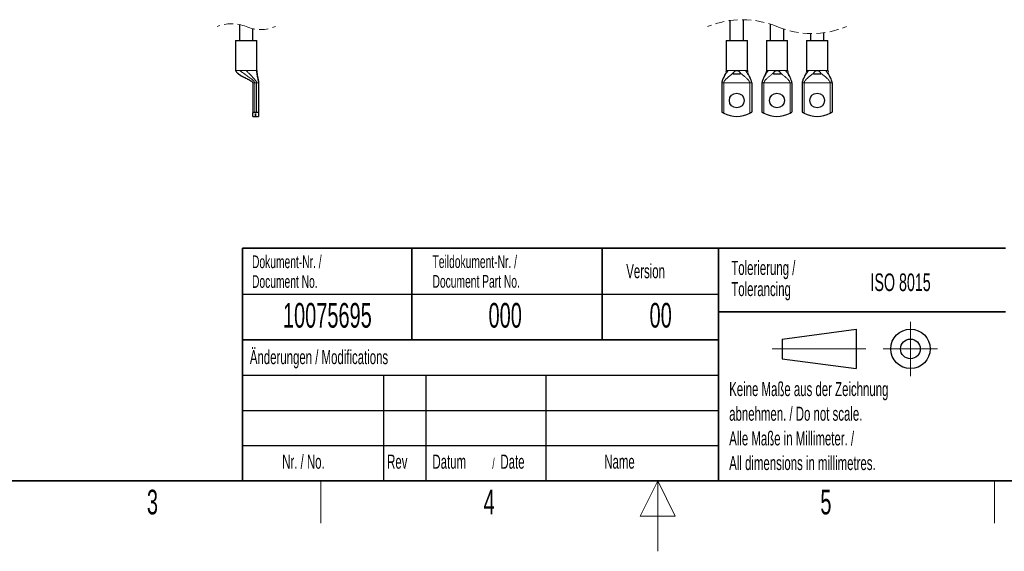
# Paper-space layout 'Blatt2' of a CAD drawing. Header units: millimetres. Extents: x 5 to 418, y 2 to 292.
# Tile 5 of 28: x 127 to 266, y 2 to 77. Entities that reach past the tile are written whole.
import ezdxf

# ---------------------------------------------------------------- set-up
doc = ezdxf.new("R2010")
doc.units = ezdxf.units.MM
doc.linetypes.add('HIDDEN', pattern=[1.905, 1.27, -0.635])
doc.layers.add('SLD-0', color=7, linetype='Continuous')
doc.styles.add('SLDTEXTSTYLE0', font='TXT', dxfattribs={"width": 0.605})

psp = doc.layouts.new('Blatt2')

# ---------------------------------------------------------------- linework, layer by layer
at = {"color": 7, "linetype": 'Continuous', "lineweight": 25}
for p, q in [((227.2533, 77.3269), (227.2533, 74.4789)), ((229.1783, 74.4789), (229.1783, 77.445)), ((232.9533, 76.819), (232.9533, 74.4789)), ((157.6873, 76.7613), (157.6873, 74.4789)), ((159.6123, 74.4789), (159.6123, 76.1638)), ((234.8783, 74.4789), (234.8783, 76.1061)), ((238.6533, 75.4801), (238.6533, 74.4789)), ((240.5783, 74.4789), (240.5783, 75.5983)), ((157.1498, 74.4789), (157.1498, 70.2289)), ((157.1498, 74.4789), (158.6498, 74.4789)), ((158.6498, 74.4789), (160.1498, 74.4789)), ((160.1498, 70.2289), (160.1498, 74.4789)), ((226.7158, 74.4789), (226.7158, 70.2289)), ((226.7158, 74.4789), (229.7158, 74.4789)), ((229.7158, 70.2289), (229.7158, 74.4789)), ((232.4158, 74.4789), (232.4158, 70.2289)), ((232.4158, 74.4789), (235.4158, 74.4789)), ((235.4158, 70.2289), (235.4158, 74.4789)), ((238.1158, 74.4789), (238.1158, 70.2289)), ((238.1158, 74.4789), (241.1158, 74.4789)), ((241.1158, 70.2289), (241.1158, 74.4789)), ((157.1539, 70.2173), (157.1498, 70.2289)), ((157.1498, 70.2289), (157.1539, 70.2173)), ((157.3544, 69.9042), (157.5608, 69.7289)), ((226.7158, 70.2289), (226.6791, 70.0336)), ((227.7158, 69.7289), (227.7476, 69.9042)), ((228.1091, 70.2173), (228.2158, 70.2289)), ((228.2158, 70.2289), (228.3226, 70.2173)), ((228.6841, 69.9042), (228.7158, 69.7289)), ((229.7158, 70.2289), (229.7526, 70.0336)), ((232.4158, 70.2289), (232.3791, 70.0336)), ((233.4158, 69.7289), (233.4476, 69.9042)), ((233.8091, 70.2173), (233.9158, 70.2289)), ((233.9158, 70.2289), (234.0226, 70.2173)), ((234.3841, 69.9042), (234.4158, 69.7289)), ((235.4158, 70.2289), (235.4526, 70.0336)), ((238.1158, 70.2289), (238.0791, 70.0336)), ((239.1158, 69.7289), (239.1476, 69.9042)), ((239.5091, 70.2173), (239.6158, 70.2289)), ((239.6158, 70.2289), (239.7226, 70.2173)), ((240.0841, 69.9042), (240.1158, 69.7289)), ((241.1158, 70.2289), (241.1526, 70.0336)), ((159.5748, 68.4789), (159.5748, 64.1824)), ((160.3998, 68.4789), (160.3998, 64.1824)), ((226.0908, 68.4789), (226.0908, 64.34)), ((228.7158, 69.7289), (227.7158, 69.7289)), ((230.3408, 68.4789), (230.3408, 64.34)), ((231.7908, 68.4789), (231.7908, 64.34)), ((234.4158, 69.7289), (233.4158, 69.7289)), ((236.0408, 68.4789), (236.0408, 64.34)), ((237.4908, 68.4789), (237.4908, 64.34)), ((240.1158, 69.7289), (239.1158, 69.7289)), ((241.7408, 68.4789), (241.7408, 64.34)), ((159.8498, 64.34), (160.1248, 64.34)), ((159.5748, 63.7289), (159.5748, 64.1824)), ((159.5748, 63.7289), (159.9861, 63.7289)), ((159.9886, 64.114), (159.9861, 64.114)), ((159.9861, 64.114), (159.9861, 63.7289)), ((159.9886, 63.7289), (159.9886, 64.114)), ((159.9886, 63.7289), (160.3998, 63.7289)), ((160.3998, 64.1824), (160.3998, 63.7289))]:
    psp.add_line(p, q, dxfattribs=at)
at = {"color": 7, "linetype": 'Continuous', "lineweight": 18}
for p, q in [((157.1498, 70.2289), (157.1528, 70.2289)), ((157.1528, 70.2289), (157.7682, 70.2289)), ((157.7682, 70.2289), (157.8553, 70.2289)), ((157.8553, 70.2289), (158.6498, 70.2289)), ((158.6498, 70.2289), (160.1469, 70.2289)), ((160.1469, 70.2289), (160.1498, 70.2289)), ((226.7158, 70.2289), (226.9436, 70.2289)), ((226.9436, 70.2289), (227.0023, 70.2289)), ((227.0023, 70.2289), (228.1216, 70.2289)), ((228.1216, 70.2289), (228.2158, 70.2289)), ((228.2158, 70.2289), (228.31, 70.2289)), ((228.31, 70.2289), (229.4294, 70.2289)), ((229.4294, 70.2289), (229.4881, 70.2289)), ((229.4881, 70.2289), (229.7158, 70.2289)), ((232.4158, 70.2289), (232.6436, 70.2289)), ((232.6436, 70.2289), (232.7023, 70.2289)), ((232.7023, 70.2289), (233.8216, 70.2289)), ((233.8216, 70.2289), (233.9158, 70.2289)), ((233.9158, 70.2289), (234.01, 70.2289)), ((234.01, 70.2289), (235.1294, 70.2289)), ((235.1294, 70.2289), (235.1881, 70.2289)), ((235.1881, 70.2289), (235.4158, 70.2289)), ((238.1158, 70.2289), (238.3436, 70.2289)), ((238.3436, 70.2289), (238.4023, 70.2289)), ((238.4023, 70.2289), (239.5216, 70.2289)), ((239.5216, 70.2289), (239.6158, 70.2289)), ((239.6158, 70.2289), (239.71, 70.2289)), ((239.71, 70.2289), (240.8294, 70.2289)), ((240.8294, 70.2289), (240.8881, 70.2289)), ((240.8881, 70.2289), (241.1158, 70.2289)), ((159.5748, 68.4789), (159.7557, 68.4789)), ((159.7557, 68.4789), (159.8498, 68.4789)), ((159.8498, 68.4789), (160.1248, 68.4789)), ((159.8498, 68.4789), (159.8498, 64.34)), ((160.1248, 68.4789), (160.1248, 64.34)), ((160.1248, 68.4789), (160.3998, 68.4789)), ((226.0908, 68.4789), (226.1075, 68.4789)), ((226.1075, 68.4789), (226.3658, 68.4789)), ((226.3658, 68.4789), (230.0658, 68.4789)), ((226.3658, 68.4789), (226.3658, 64.1824)), ((230.0658, 68.4789), (230.3242, 68.4789)), ((230.0658, 68.4789), (230.0658, 64.1824)), ((230.3242, 68.4789), (230.3408, 68.4789)), ((231.7908, 68.4789), (231.8075, 68.4789)), ((231.8075, 68.4789), (232.0658, 68.4789)), ((232.0658, 68.4789), (235.7658, 68.4789)), ((232.0658, 68.4789), (232.0658, 64.1824)), ((235.7658, 68.4789), (236.0242, 68.4789)), ((235.7658, 68.4789), (235.7658, 64.1824)), ((236.0242, 68.4789), (236.0408, 68.4789)), ((237.4908, 68.4789), (237.5075, 68.4789)), ((237.5075, 68.4789), (237.7658, 68.4789)), ((237.7658, 68.4789), (241.4658, 68.4789)), ((237.7658, 68.4789), (237.7658, 64.1824)), ((241.4658, 68.4789), (241.7242, 68.4789)), ((241.4658, 68.4789), (241.4658, 64.1824)), ((241.7242, 68.4789), (241.7408, 68.4789))]:
    psp.add_line(p, q, dxfattribs=at)
at = {"color": 7, "linetype": 'Continuous', "lineweight": 25}
for centre in [(228.2158, 65.9789), (233.9158, 65.9789), (239.6158, 65.9789)]:
    psp.add_circle(centre, 1.05, dxfattribs=at)
at = {"color": 7, "linetype": 'HIDDEN', "lineweight": 18}
for centre, radius, start, end in [((156.5811, 71.4976), 5.3788, 67.380135, 112.619865), ((228.9971, 64.6576), 12.7887, 67.380135, 112.619865), ((160.7186, 81.4276), 5.3787, 247.380135, 292.619865), ((238.8346, 88.2676), 12.7887, 247.380135, 292.619865)]:
    psp.add_arc(centre, radius, start, end, dxfattribs=at)
at = {"color": 7, "linetype": 'Continuous', "lineweight": 25}
for centre, start, end in [((228.2158, 67.7289), 242.451806, 297.548194), ((233.9158, 67.7289), 242.451808, 297.548192), ((239.6158, 67.7289), 242.451808, 297.548192)]:
    psp.add_arc(centre, 4, start, end, dxfattribs=at)
at = {"color": 7, "linetype": 'Continuous', "lineweight": 18}
for points, knots in [([(157.1528, 70.2289), (157.153, 70.2267), (157.1533, 70.2229), (157.1537, 70.219), (157.1539, 70.2173)], [0, 0, 0, 0, 0.55963911, 1, 1, 1, 1]), ([(157.3544, 69.9042), (157.4744, 69.812), (157.7365, 69.6106), (158.1942, 69.3705), (158.633, 69.1472), (159.0108, 68.9528), (159.2884, 68.7919), (159.4645, 68.6659), (159.5416, 68.5731), (159.5689, 68.5263), (159.573, 68.4939), (159.5748, 68.4789)], [0, 0, 0, 0, 0.16979996, 0.37079289, 0.57875955, 0.72379919, 0.84752417, 0.94038344, 0.96358065, 0.98313811, 1, 1, 1, 1]), ([(157.7682, 70.2289), (157.8902, 70.1268), (158.1674, 69.8948), (158.6442, 69.5769), (159.0879, 69.268), (159.4423, 68.9986), (159.6702, 68.796), (159.7973, 68.6405), (159.8438, 68.538), (159.8479, 68.4976), (159.8498, 68.4789)], [0, 0, 0, 0, 0.17327735, 0.39385279, 0.62397079, 0.76269758, 0.8788916, 0.95600004, 0.97956975, 1, 1, 1, 1]), ([(158.6498, 70.2289), (158.7442, 70.1266), (158.9513, 69.9019), (159.2969, 69.5744), (159.6718, 69.2), (159.9493, 68.8839), (160.1017, 68.6257), (160.1178, 68.5238), (160.1248, 68.4789)], [0, 0, 0, 0, 0.18041714, 0.39616602, 0.61717377, 0.8672191, 0.94144498, 1, 1, 1, 1]), ([(227.0023, 70.2289), (226.9301, 70.1294), (226.7764, 69.9176), (226.5571, 69.5805), (226.3721, 69.2645), (226.2356, 68.9913), (226.1506, 68.7842), (226.1078, 68.6327), (226.0928, 68.5362), (226.0915, 68.4974), (226.0908, 68.4789)], [0, 0, 0, 0, 0.18502961, 0.39383623, 0.60510424, 0.7358808, 0.85322933, 0.94163858, 0.97207084, 1, 1, 1, 1]), ([(227.7476, 69.9042), (227.6394, 69.8153), (227.4249, 69.6389), (227.1109, 69.3823), (226.8457, 69.1523), (226.6398, 68.9521), (226.496, 68.7864), (226.4136, 68.6581), (226.3803, 68.5709), (226.3683, 68.5244), (226.3666, 68.4937), (226.3658, 68.4789)], [0, 0, 0, 0, 0.20825792, 0.41282215, 0.60296207, 0.72996947, 0.83942431, 0.92891461, 0.95441381, 0.97799373, 1, 1, 1, 1]), ([(228.1216, 70.2289), (228.1193, 70.2267), (228.1151, 70.2229), (228.1109, 70.219), (228.1091, 70.2173)], [0, 0, 0, 0, 0.55959924, 1, 1, 1, 1]), ([(228.31, 70.2289), (228.3124, 70.2267), (228.3165, 70.2229), (228.3207, 70.219), (228.3226, 70.2173)], [0, 0, 0, 0, 0.55959924, 1, 1, 1, 1]), ([(228.6841, 69.9042), (228.7923, 69.8153), (229.0067, 69.6389), (229.3207, 69.3823), (229.5859, 69.1523), (229.7919, 68.9521), (229.9356, 68.7864), (230.0181, 68.6581), (230.0513, 68.5709), (230.0634, 68.5244), (230.065, 68.4937), (230.0658, 68.4789)], [0, 0, 0, 0, 0.20825796, 0.41282221, 0.60296206, 0.72996949, 0.83942431, 0.9289146, 0.95441379, 0.97799374, 1, 1, 1, 1]), ([(229.4294, 70.2289), (229.5016, 70.1294), (229.6553, 69.9176), (229.8745, 69.5805), (230.0596, 69.2645), (230.1961, 68.9913), (230.2811, 68.7842), (230.3238, 68.6327), (230.3389, 68.5362), (230.3402, 68.4974), (230.3408, 68.4789)], [0, 0, 0, 0, 0.1850296, 0.39383623, 0.60510426, 0.73588081, 0.85322934, 0.94163859, 0.97207084, 1, 1, 1, 1]), ([(232.7023, 70.2289), (232.6301, 70.1294), (232.4764, 69.9176), (232.2571, 69.5805), (232.0721, 69.2645), (231.9356, 68.9913), (231.8506, 68.7842), (231.8078, 68.6327), (231.7928, 68.5362), (231.7915, 68.4974), (231.7908, 68.4789)], [0, 0, 0, 0, 0.18502954, 0.39383618, 0.60510422, 0.73588077, 0.85322936, 0.94163857, 0.97207085, 1, 1, 1, 1]), ([(233.4476, 69.9042), (233.3394, 69.8153), (233.1249, 69.6389), (232.8109, 69.3823), (232.5457, 69.1523), (232.3398, 68.9521), (232.196, 68.7864), (232.1136, 68.6581), (232.0803, 68.5709), (232.0683, 68.5244), (232.0666, 68.4937), (232.0658, 68.4789)], [0, 0, 0, 0, 0.20825795, 0.41282219, 0.60296212, 0.72996945, 0.83942427, 0.92891461, 0.9544138, 0.97799375, 1, 1, 1, 1]), ([(233.8216, 70.2289), (233.8193, 70.2267), (233.8151, 70.2229), (233.8109, 70.219), (233.8091, 70.2173)], [0, 0, 0, 0, 0.55960932, 1, 1, 1, 1]), ([(234.01, 70.2289), (234.0124, 70.2267), (234.0165, 70.2229), (234.0207, 70.219), (234.0226, 70.2173)], [0, 0, 0, 0, 0.55958917, 1, 1, 1, 1]), ([(234.3841, 69.9042), (234.4923, 69.8153), (234.7067, 69.6389), (235.0207, 69.3823), (235.2859, 69.1523), (235.4919, 68.9521), (235.6356, 68.7864), (235.7181, 68.6581), (235.7513, 68.5709), (235.7634, 68.5244), (235.765, 68.4937), (235.7658, 68.4789)], [0, 0, 0, 0, 0.20825779, 0.41282204, 0.60296198, 0.72996933, 0.8394243, 0.92891465, 0.95441376, 0.97799371, 1, 1, 1, 1]), ([(235.1294, 70.2289), (235.2016, 70.1294), (235.3553, 69.9176), (235.5745, 69.5805), (235.7596, 69.2645), (235.8961, 68.9913), (235.9811, 68.7842), (236.0238, 68.6327), (236.0389, 68.5362), (236.0402, 68.4974), (236.0408, 68.4789)], [0, 0, 0, 0, 0.18502952, 0.39383627, 0.60510417, 0.73588081, 0.8532293, 0.94163857, 0.97207084, 1, 1, 1, 1]), ([(238.4023, 70.2289), (238.3301, 70.1294), (238.1764, 69.9176), (237.9571, 69.5805), (237.7721, 69.2645), (237.6356, 68.9913), (237.5506, 68.7842), (237.5078, 68.6327), (237.4928, 68.5362), (237.4915, 68.4974), (237.4908, 68.4789)], [0, 0, 0, 0, 0.18502957, 0.39383611, 0.60510428, 0.73588075, 0.85322927, 0.94163855, 0.97207083, 1, 1, 1, 1]), ([(239.1476, 69.9042), (239.0394, 69.8153), (238.8249, 69.6389), (238.5109, 69.3823), (238.2457, 69.1523), (238.0398, 68.9521), (237.896, 68.7864), (237.8136, 68.6581), (237.7803, 68.5709), (237.7683, 68.5244), (237.7666, 68.4937), (237.7658, 68.4789)], [0, 0, 0, 0, 0.20825812, 0.41282235, 0.60296227, 0.7299696, 0.83942426, 0.9289146, 0.95441387, 0.97799371, 1, 1, 1, 1]), ([(239.5216, 70.2289), (239.5193, 70.2267), (239.5151, 70.2229), (239.5109, 70.219), (239.5091, 70.2173)], [0, 0, 0, 0, 0.559600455, 1, 1, 1, 1]), ([(239.71, 70.2289), (239.7124, 70.2267), (239.7165, 70.2229), (239.7207, 70.219), (239.7226, 70.2173)], [0, 0, 0, 0, 0.559600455, 1, 1, 1, 1]), ([(240.0841, 69.9042), (240.1923, 69.8153), (240.4067, 69.6389), (240.7207, 69.3823), (240.9859, 69.1523), (241.1919, 68.9521), (241.3356, 68.7864), (241.4181, 68.6581), (241.4513, 68.5709), (241.4634, 68.5244), (241.465, 68.4937), (241.4658, 68.4789)], [0, 0, 0, 0, 0.20825812, 0.41282235, 0.60296227, 0.7299696, 0.83942426, 0.9289146, 0.95441387, 0.97799371, 1, 1, 1, 1]), ([(240.8294, 70.2289), (240.9016, 70.1294), (241.0553, 69.9176), (241.2745, 69.5805), (241.4596, 69.2645), (241.5961, 68.9913), (241.6811, 68.7842), (241.7238, 68.6327), (241.7389, 68.5362), (241.7402, 68.4974), (241.7408, 68.4789)], [0, 0, 0, 0, 0.18502957, 0.39383611, 0.60510428, 0.73588075, 0.85322927, 0.94163855, 0.97207083, 1, 1, 1, 1])]:
    psp.add_open_spline(points, degree=3, knots=knots, dxfattribs=at)
at = {"color": 7, "linetype": 'Continuous', "lineweight": 25}
for points, knots in [([(157.1539, 70.2173), (157.1613, 70.1993), (157.1804, 70.1527), (157.2225, 70.0787), (157.2812, 69.9914), (157.3289, 69.9346), (157.3544, 69.9042)], [0, 0, 0, 0, 0.15637143, 0.40419996, 0.68185799, 1, 1, 1, 1]), ([(160.1469, 70.2289), (160.1484, 70.1288), (160.1518, 69.9111), (160.2136, 69.5742), (160.2918, 69.1877), (160.3563, 68.8818), (160.3872, 68.6637), (160.3975, 68.5683), (160.3991, 68.5076), (160.3998, 68.4789)], [0, 0, 0, 0, 0.16920437, 0.36828024, 0.57830388, 0.83768339, 0.89708575, 0.95141522, 1, 1, 1, 1]), ([(160.3856, 68.671), (160.3846, 68.6816), (160.3778, 68.7528), (160.3571, 68.8768), (160.3283, 69.0485), (160.3001, 69.2001), (160.2735, 69.3407), (160.2495, 69.4666), (160.2256, 69.5967), (160.18, 69.8496), (160.1631, 70.0618), (160.1498, 70.2289)], [0, 0, 0, 0, 0.020295, 0.13620559, 0.23896009, 0.35160221, 0.42966376, 0.51115911, 0.59544638, 0.68144587, 1, 1, 1, 1]), ([(226.6666, 69.9673), (226.6604, 69.9492), (226.5927, 69.7508), (226.4175, 69.4138), (226.2309, 69.0127), (226.1329, 68.7388), (226.1022, 68.6025), (226.0924, 68.5303), (226.0913, 68.4957), (226.0908, 68.4789)], [0, 0, 0, 0, 0.035645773, 0.39233287, 0.707585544, 0.863719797, 0.935264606, 0.968579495, 1, 1, 1, 1]), ([(227.7476, 69.9042), (227.763, 69.9385), (227.7949, 70.0093), (227.8742, 70.1), (227.9789, 70.1777), (228.0641, 70.2036), (228.1091, 70.2173)], [0, 0, 0, 0, 0.22537439, 0.46660841, 0.71817959, 1, 1, 1, 1]), ([(228.3226, 70.2173), (228.3707, 70.2024), (228.4619, 70.174), (228.5667, 70.0912), (228.641, 70.0011), (228.67, 69.9358), (228.6841, 69.9042)], [0, 0, 0, 0, 0.30175372, 0.5710764, 0.79237047, 1, 1, 1, 1]), ([(230.3408, 68.4789), (230.3403, 68.4957), (230.3379, 68.5685), (230.2944, 68.7645), (230.1822, 69.0519), (230.0152, 69.4043), (229.8774, 69.6886), (229.7943, 69.8815), (229.7712, 69.9495), (229.765, 69.9677)], [0, 0, 0, 0, 0.031413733, 0.13616249, 0.372968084, 0.607394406, 0.86562354, 0.964034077, 1, 1, 1, 1]), ([(232.3666, 69.9673), (232.3604, 69.9492), (232.2927, 69.7508), (232.1175, 69.4138), (231.9309, 69.0127), (231.8329, 68.7388), (231.8022, 68.6025), (231.7924, 68.5303), (231.7913, 68.4957), (231.7908, 68.4789)], [0, 0, 0, 0, 0.03564576, 0.39233289, 0.70758556, 0.86371985, 0.93526461, 0.9685795, 1, 1, 1, 1]), ([(233.4476, 69.9042), (233.463, 69.9385), (233.4949, 70.0093), (233.5742, 70.1), (233.6789, 70.1777), (233.7641, 70.2036), (233.8091, 70.2173)], [0, 0, 0, 0, 0.22537417, 0.46660803, 0.71817938, 1, 1, 1, 1]), ([(234.0226, 70.2173), (234.0707, 70.2024), (234.1619, 70.174), (234.2667, 70.0912), (234.341, 70.0011), (234.37, 69.9358), (234.3841, 69.9042)], [0, 0, 0, 0, 0.30175335, 0.57107609, 0.79237021, 1, 1, 1, 1]), ([(236.0408, 68.4789), (236.0403, 68.4957), (236.0379, 68.5685), (235.9944, 68.7645), (235.8822, 69.0519), (235.7152, 69.4043), (235.5774, 69.6886), (235.4943, 69.8815), (235.4712, 69.9495), (235.465, 69.9677)], [0, 0, 0, 0, 0.031413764, 0.136162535, 0.372968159, 0.607394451, 0.865623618, 0.964034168, 1, 1, 1, 1]), ([(238.0666, 69.9673), (238.0604, 69.9492), (237.9927, 69.7508), (237.8175, 69.4138), (237.6309, 69.0127), (237.5329, 68.7388), (237.5022, 68.6025), (237.4924, 68.5303), (237.4913, 68.4957), (237.4908, 68.4789)], [0, 0, 0, 0, 0.03564576, 0.39233279, 0.70758548, 0.86371978, 0.9352646, 0.96857949, 1, 1, 1, 1]), ([(239.1476, 69.9042), (239.163, 69.9385), (239.1949, 70.0093), (239.2742, 70.1), (239.3789, 70.1777), (239.4641, 70.2036), (239.5091, 70.2173)], [0, 0, 0, 0, 0.2253742, 0.46660871, 0.71817934, 1, 1, 1, 1]), ([(239.7226, 70.2173), (239.7707, 70.2024), (239.8619, 70.174), (239.9667, 70.0912), (240.041, 70.0011), (240.07, 69.9358), (240.0841, 69.9042)], [0, 0, 0, 0, 0.30175408, 0.57107595, 0.79237114, 1, 1, 1, 1]), ([(241.7408, 68.4789), (241.7403, 68.4957), (241.7379, 68.5685), (241.6944, 68.7645), (241.5822, 69.0519), (241.4152, 69.4043), (241.2774, 69.6886), (241.1943, 69.8815), (241.1712, 69.9495), (241.165, 69.9677)], [0, 0, 0, 0, 0.03141373, 0.13616249, 0.37296807, 0.60739457, 0.86562345, 0.96403398, 1, 1, 1, 1]), ([(157.5651, 69.7349), (157.6396, 69.6796), (157.8797, 69.5012), (158.3241, 69.2898), (158.7842, 69.0594), (159.1389, 68.8743), (159.3712, 68.7325), (159.5069, 68.6206), (159.5664, 68.5354), (159.5723, 68.4962), (159.5748, 68.4789)], [0, 0, 0, 0, 0.11573658, 0.37335811, 0.61170119, 0.75959717, 0.87325358, 0.95114715, 0.97829287, 1, 1, 1, 1]), ([(159.5748, 64.1824), (159.5795, 64.2015), (159.5904, 64.2457), (159.6417, 64.2845), (159.6924, 64.3107), (159.7408, 64.3271), (159.7935, 64.3379), (159.831, 64.3393), (159.8498, 64.34)], [0, 0, 0, 0, 0.16816542, 0.38973253, 0.5297672, 0.6715346, 0.83523488, 1, 1, 1, 1]), ([(160.1248, 64.34), (160.1437, 64.3393), (160.1812, 64.3379), (160.2339, 64.3271), (160.2823, 64.3107), (160.333, 64.2845), (160.3843, 64.2457), (160.3952, 64.2015), (160.3998, 64.1824)], [0, 0, 0, 0, 0.1647494, 0.32846357, 0.47019167, 0.61026979, 0.83183584, 1, 1, 1, 1]), ([(226.0908, 64.34), (226.0928, 64.3388), (226.1006, 64.3339), (226.117, 64.3237), (226.1436, 64.3073), (226.1937, 64.2774), (226.2685, 64.2341), (226.3322, 64.2003), (226.3658, 64.1824)], [0, 0, 0, 0, 0.02169271, 0.08731329, 0.18272111, 0.31753448, 0.63940095, 1, 1, 1, 1]), ([(230.0658, 64.1824), (230.0995, 64.2003), (230.1632, 64.2341), (230.2379, 64.2774), (230.288, 64.3073), (230.3146, 64.3237), (230.3311, 64.3339), (230.3389, 64.3388), (230.3408, 64.34)], [0, 0, 0, 0, 0.36059937, 0.68246533, 0.81723718, 0.91268683, 0.97830466, 1, 1, 1, 1]), ([(231.7908, 64.34), (231.7928, 64.3388), (231.8006, 64.3339), (231.817, 64.3237), (231.8436, 64.3073), (231.8937, 64.2774), (231.9685, 64.2341), (232.0322, 64.2003), (232.0658, 64.1824)], [0, 0, 0, 0, 0.02169162, 0.08731321, 0.18272016, 0.31753384, 0.63939988, 1, 1, 1, 1]), ([(235.7658, 64.1824), (235.7995, 64.2003), (235.8632, 64.2341), (235.9379, 64.2774), (235.988, 64.3073), (236.0146, 64.3237), (236.0311, 64.3339), (236.0389, 64.3388), (236.0408, 64.34)], [0, 0, 0, 0, 0.36059746, 0.68246344, 0.8172353, 0.91268558, 0.97830341, 1, 1, 1, 1]), ([(237.4908, 64.34), (237.4928, 64.3388), (237.5006, 64.3339), (237.517, 64.3237), (237.5436, 64.3073), (237.5937, 64.2774), (237.6685, 64.2341), (237.7322, 64.2003), (237.7658, 64.1824)], [0, 0, 0, 0, 0.02169411, 0.08731445, 0.18272266, 0.31753383, 0.63940244, 1, 1, 1, 1]), ([(241.4658, 64.1824), (241.4995, 64.2003), (241.5632, 64.2341), (241.6379, 64.2774), (241.688, 64.3073), (241.7146, 64.3237), (241.7311, 64.3339), (241.7389, 64.3388), (241.7408, 64.34)], [0, 0, 0, 0, 0.36059744, 0.68246595, 0.81723781, 0.91268559, 0.97830341, 1, 1, 1, 1])]:
    psp.add_open_spline(points, degree=3, knots=knots, dxfattribs=at)
at = {"layer": 'SLD-0', "lineweight": 35}
for p, q in [((158.1167, 45), (225.6167, 45)), ((158.1167, 45), (158.1167, 32)), ((182.1167, 45), (182.1167, 32)), ((209.1167, 45), (209.1167, 32)), ((225.6167, 45), (225.6167, 32)), ((225.6167, 45), (266.3305, 45)), ((225.6167, 45), (225.6167, 36)), ((225.6167, 36), (266.3305, 36)), ((225.6167, 36), (225.6167, 12)), ((158.1167, 32), (158.1167, 12)), ((158.1167, 32), (225.6167, 32)), ((225.6167, 32), (225.6167, 12)), ((26, 12), (408, 12)), ((158.1167, 12), (225.6167, 12)), ((225.6167, 12), (266.3305, 12))]:
    psp.add_line(p, q, dxfattribs=at)
at = {"layer": 'SLD-0'}
for p, q in [((158.1167, 38.5), (225.6167, 38.5)), ((158.1167, 27), (225.6167, 27)), ((178.1167, 27), (178.1167, 12)), ((184.1167, 27), (184.1167, 12)), ((201.1167, 27), (201.1167, 12)), ((158.1167, 22), (225.6167, 22)), ((158.1167, 17), (225.6167, 17))]:
    psp.add_line(p, q, dxfattribs=at)
at = {"layer": 'SLD-0', "lineweight": 25}
for p, q in [((234.6396, 32.1246), (245.1396, 33.5246)), ((245.1396, 33.5246), (245.1396, 27.9246)), ((234.6396, 32.1246), (234.6396, 29.3246)), ((158.1167, 32), (225.6167, 32)), ((234.6396, 29.3246), (245.1396, 27.9246))]:
    psp.add_line(p, q, dxfattribs=at)
at = {"layer": 'SLD-0', "lineweight": 18}
for p, q in [((252.8396, 34.5746), (252.8396, 26.8746)), ((233.2396, 30.7246), (246.5396, 30.7246)), ((248.9896, 30.7246), (256.6896, 30.7246)), ((169.25, 6), (169.25, 12)), ((217, 12), (214.5, 7)), ((217, 2), (217, 12)), ((219.5, 7), (217, 12)), ((264.75, 6), (264.75, 12)), ((214.5, 7), (219.5, 7))]:
    psp.add_line(p, q, dxfattribs=at)
at = {"layer": 'SLD-0', "lineweight": 25}
for radius in [2.8, 1.4]:
    psp.add_circle((252.8396, 30.7246), radius, dxfattribs=at)

# ---------------------------------------------------------------- texts
at = {"layer": 'SLD-0', "style": 'SLDTEXTSTYLE0'}
for s, insert, char_height, attachment_point in [('Dokument-Nr. /', (159.4707, 43.9891), 1.8, 1), ('Teildokument-Nr. /', (185.0721, 44.0073), 1.8, 1), ('Tolerierung /', (227.4391, 43.2172), 2, 1), ('Version', (212.5452, 42.7601), 2, 1), ('Document No.', (159.4707, 41.1891), 1.8, 1), ('Document Part No.', (185.0721, 41.2073), 1.8, 1), ('ISO 8015', (247.1716, 41.4342), 2.5, 1), ('Tolerancing', (227.4391, 40.2172), 2, 1), ('10075695', (170.1557, 37.243), 3.5, 2), ('000', (195.3767, 37.243), 3.5, 2), ('00', (217.424, 37.2527), 3.5, 2), ('Änderungen / Modifications', (159.1698, 30.5619), 2, 1), ('Keine Maße aus der Zeichnung', (227.1404, 26.0307), 2, 1), ('abnehmen. / Do not scale.', (227.1404, 22.5307), 2, 1), ('Alle Maße in Millimeter. /', (227.1404, 19.0307), 2, 1), ('Nr. / No.', (163.7532, 15.7244), 2, 1), ('Rev', (178.6351, 15.7244), 2, 1), ('Datum', (185.0629, 15.7244), 2, 1), ('Date', (194.7022, 15.7244), 2, 1), ('Name', (209.4275, 15.729), 2, 1), ('All dimensions in millimetres.', (227.1404, 15.5307), 2, 1), ('/', (193.5459, 15.2243), 1.5, 1), ('3', (145.3527, 10.743), 3.5, 2), ('4', (193.1027, 10.743), 3.5, 2), ('5', (240.8527, 10.743), 3.5, 2)]:
    psp.add_mtext(s, dxfattribs=dict(at, insert=insert, char_height=char_height, attachment_point=attachment_point))

doc.saveas('drawing.dxf')
